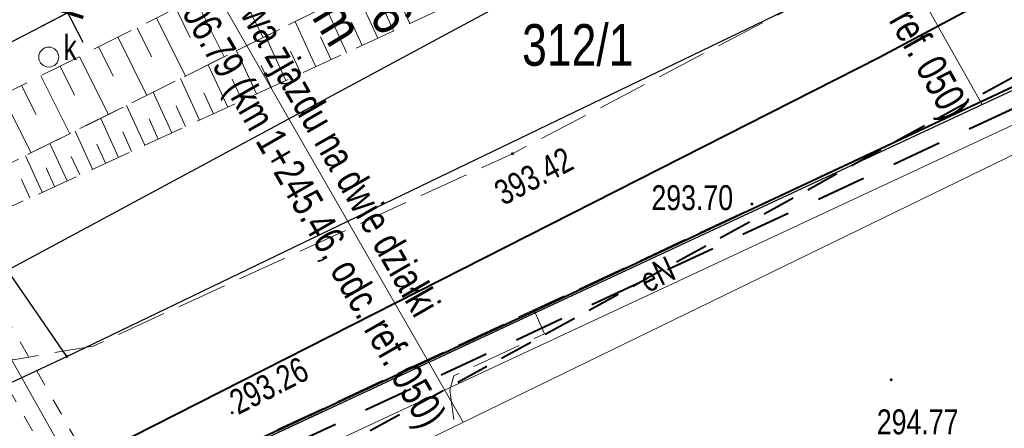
# Model space of a CAD drawing. Header units: metres. Extents: x 7437397 to 7437781, y 5556608 to 5556944.
# Tile 35 of 58: x 7437613 to 7437642, y 5556708 to 5556720. Entities that reach past the tile are written whole.
import ezdxf

# ---------------------------------------------------------------- set-up
doc = ezdxf.new("R2010")
doc.units = ezdxf.units.M
doc.header["$MEASUREMENT"] = 0
for name, pattern in [('0.5_0.5', [1.5, 0.5, -0.5, 0.5]), ('BUBZ01-500', [1.75, 1.25, -0.5]), ('EGBO02-500', [2.5, 1.5, -1]), ('EGBU01-500', [1, 0.5, -0.5]), ('KTCR02-500', [1.5, 1, -0.5]), ('KTJZ01-500', [2, 1.5, -0.5])]:
    doc.linetypes.add(name, pattern=pattern)
doc.layers.get('0').update_dxf_attribs({"color": 250, "lineweight": 5})
for name, color, linetype, lineweight in [('203-Punkt załamania granicy działki nie stabilizowany', 7, 'Continuous', 5), ('506-Właz okrągły-SK', 7, 'Continuous', 5), ('_PROJ_WYMIARY', 7, 'Continuous', 9), ('BUBZ01', 250, 'Continuous', 5), ('BUIB02_01', 250, 'Continuous', 5), ('D_opis trasy', 7, 'Continuous', 13), ('D_opisy', 7, 'Continuous', 13), ('EGBD03', 250, 'Continuous', 5), ('EGBO02', 250, 'Continuous', 5), ('EGBP04_03', 250, 'Continuous', 5), ('EGBU01', 250, 'Continuous', 5), ('GAZ', 50, 'Continuous', 30), ('KTJZ01', 250, 'Continuous', 5), ('KTKR01', 250, 'Continuous', 5), ('KTOK05_01', 250, 'Continuous', 5), ('MPZP', 250, 'Continuous', 5), ('punkt wysokościowy sztuczny', 7, 'Continuous', 5), ('RTPW01', 250, 'Continuous', 5), ('RTPW02', 250, 'Continuous', 5), ('SUPE', 250, 'Continuous', 5), ('SUPG_01', 250, 'Continuous', 5), ('SUUS22_01_K', 250, 'Continuous', 5)]:
    doc.layers.add(name, color=color, linetype=linetype, lineweight=lineweight)
doc.styles.add('ROMANS', font='arial.ttf', dxfattribs={"width": 0.8})
doc.styles.get("Standard").update_dxf_attribs({"font": 'txt.shx', "width": 0.75})
doc.styles.add('Style-Arial Narrow', font='ARIALN.TTF')
doc.linetypes.add('KTOK05_01-500', pattern='A,3.75,[13,dgnlstyle-rozp_2015.shx,S=0.002778,R=0,X=0,Y=0],3.75', length=7.5)
doc.dimstyles.new('1-500', dxfattribs={"dimscale": 10, "dimtxt": 0.1, "dimasz": 0.07, "dimexe": 0, "dimexo": 0, "dimgap": 0.05, "dimtad": 1, "dimdec": 1, "dimrnd": 0.08, "dimzin": 0, "dimtxsty": 'ROMANS', "dimblk": 'ARCHTICK', "dimcen": 0.02, "dimdle": 0.1, "dimclrt": 256, "dimadec": 0, "dimazin": 0, "dimtfac": 0.666667, "dimtdec": 1, "dimtofl": 0, "dimtmove": 1, "dimatfit": 2, "dimfxl": 0, "dimtolj": 1, "dimtzin": 0, "dimarcsym": 0})

# ---------------------------------------------------------------- blocks, each defined once
blk = doc.blocks.new('203')
at = {"layer": '203-Punkt załamania granicy działki nie stabilizowany', "linetype": 'Continuous', "lineweight": 13}
h = blk.add_hatch(color=96, dxfattribs=at)
edge = h.paths.add_edge_path()
edge.add_arc((0, 0), 0.45, 0, 360)
blk = doc.blocks.new('PW02')
at = {"layer": 'punkt wysokościowy sztuczny', "linetype": 'Continuous', "lineweight": 13}
h = blk.add_hatch(color=0, dxfattribs=at)
edge = h.paths.add_edge_path()
edge.add_arc((0, 0), 0.45, 0, 360)
blk = doc.blocks.new('506')
at = {"layer": '506-Właz okrągły-SK', "color": 0, "linetype": 'Continuous', "lineweight": 13}
blk.add_circle((0, 0), 3, dxfattribs=at)
blk = doc.blocks.new('_ArchTick')
at = {"color": 0, "linetype": 'ByBlock', "const_width": 0.15}
blk.add_lwpolyline([(-0.5, -0.5), (0.5, 0.5)], dxfattribs=at)
blk = doc.blocks.new('*D76')
at = {"layer": '_PROJ_WYMIARY', "color": 0, "lineweight": -2, "transparency": 16777216}
for p, q in [((7437612.778, 5556728.475), (7437610.807, 5556727.453)), ((7437610.347, 5556728.34), (7437614.808, 5556719.741)), ((7437616.318, 5556721.651), (7437614.347, 5556720.629))]:
    blk.add_line(p, q, dxfattribs=at)
at = {"layer": 'Defpoints', "color": 0}
for p in [(7437612.778, 5556728.475), (7437616.318, 5556721.651), (7437614.347, 5556720.629)]:
    blk.add_point(p, dxfattribs=at)
at = {"layer": '_PROJ_WYMIARY', "color": 0, "lineweight": -2, "transparency": 16777216, "xscale": 0.7000000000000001, "yscale": 0.7000000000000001, "zscale": 0.7000000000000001}
for p, rotation in [((7437610.807, 5556727.453), 117.4175234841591), ((7437614.347, 5556720.629), 297.4175234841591)]:
    blk.add_blockref('_ArchTick', p, dxfattribs=dict(at, rotation=rotation))
at = {"layer": '_PROJ_WYMIARY', "transparency": 16777216, "insert": (7437613.553, 5556724.547), "char_height": 1, "attachment_point": 5, "rotation": 297.4175, "style": 'ROMANS', "bg_fill": 3, "box_fill_scale": 1.25, "bg_fill_color": 256, "bg_fill_true_color": 13158600, "bg_fill_transparency": 0}
blk.add_mtext('\\A1;7,7', dxfattribs=at)

msp = doc.modelspace()

# ---------------------------------------------------------------- linework, layer by layer
at = {"layer": 'BUBZ01', "color": 7, "linetype": 'BUBZ01-500', "lineweight": 13, "flags": 128}
for points in [[(7437640.99, 5556729.98), (7437629.68, 5556724.58), (7437608.73, 5556714.17), (7437608.14, 5556715.01), (7437608.99, 5556716.45), (7437625.8, 5556724.86), (7437640.18, 5556732), (7437640.99, 5556729.98)], [(7437629.68, 5556724.58), (7437640.99, 5556729.98), (7437641.62, 5556729.19), (7437625.56, 5556720.73), (7437609.12, 5556713.18), (7437608.71, 5556714.16), (7437629.68, 5556724.58)]]:
    msp.add_lwpolyline(points, close=True, dxfattribs=at)
at = {"layer": 'BUBZ01', "color": 7, "linetype": 'Continuous', "lineweight": 13, "flags": 128}
for points in [[(7437619.34, 5556721.63), (7437620.22, 5556719.88)], [(7437624.62, 5556720.3), (7437623.96, 5556721.74)], [(7437618.18, 5556721.05), (7437619.05, 5556719.3)], [(7437623.66, 5556719.86), (7437623.01, 5556721.27)], [(7437617.6, 5556720.76), (7437618.03, 5556719.88)], [(7437622.72, 5556719.43), (7437622.09, 5556720.81)], [(7437624.13, 5556720.08), (7437623.81, 5556720.79)], [(7437617.02, 5556720.47), (7437617.89, 5556718.72)], [(7437616.44, 5556720.17), (7437616.87, 5556719.3)], [(7437621.8, 5556719), (7437621.18, 5556720.36)], [(7437623.19, 5556719.64), (7437622.87, 5556720.34)], [(7437615.86, 5556719.88), (7437616.73, 5556718.14)], [(7437620.9, 5556718.59), (7437620.29, 5556719.92)], [(7437622.26, 5556719.21), (7437621.94, 5556719.9)], [(7437615.28, 5556719.59), (7437615.71, 5556718.72)], [(7437614.7, 5556719.3), (7437615.57, 5556717.57)], [(7437620.02, 5556718.19), (7437619.42, 5556719.48)], [(7437621.35, 5556718.8), (7437621.04, 5556719.47)], [(7437614.12, 5556719.02), (7437614.55, 5556718.15)], [(7437619.16, 5556717.79), (7437618.57, 5556719.06)], [(7437620.46, 5556718.39), (7437620.16, 5556719.04)], [(7437613.54, 5556718.73), (7437614.41, 5556716.99)], [(7437618.31, 5556717.4), (7437617.74, 5556718.65)], [(7437619.59, 5556717.99), (7437619.29, 5556718.63)], [(7437612.96, 5556718.44), (7437613.4, 5556717.57)], [(7437612.38, 5556718.15), (7437613.25, 5556716.42)], [(7437617.48, 5556717.02), (7437616.92, 5556718.24)], [(7437618.73, 5556717.59), (7437618.44, 5556718.22)], [(7437616.67, 5556716.65), (7437616.12, 5556717.84)], [(7437617.89, 5556717.21), (7437617.61, 5556717.83)], [(7437615.87, 5556716.28), (7437615.34, 5556717.45)], [(7437617.07, 5556716.83), (7437616.8, 5556717.44)], [(7437615.09, 5556715.92), (7437614.57, 5556717.07)], [(7437616.27, 5556716.46), (7437616, 5556717.05)], [(7437614.33, 5556715.57), (7437613.81, 5556716.7)], [(7437615.48, 5556716.1), (7437615.22, 5556716.68)], [(7437613.58, 5556715.23), (7437613.08, 5556716.33)], [(7437614.71, 5556715.75), (7437614.45, 5556716.31)], [(7437613.95, 5556715.4), (7437613.7, 5556715.96)], [(7437613.21, 5556715.06), (7437612.96, 5556715.61)]]:
    msp.add_lwpolyline(points, dxfattribs=at)
at = {"layer": 'BUIB02_01', "color": 212, "linetype": 'Continuous', "lineweight": 40, "flags": 128}
msp.add_lwpolyline([(7437578.709, 5556689.08), (7437609.016, 5556704.209), (7437638.73, 5556719.29), (7437644.506, 5556722.382), (7437654.627, 5556703.284)], dxfattribs=at)
at = {"layer": 'D_opisy'}
for p, q in [((7437630.13, 5556738.618), (7437641.812, 5556717.862)), ((7437614.198, 5556729.255), (7437626.225, 5556708.325))]:
    msp.add_line(p, q, dxfattribs=at)
at = {"layer": 'EGBD03', "color": 114, "linetype": 'Continuous', "lineweight": 30, "true_color": 0x00b140, "flags": 128}
for points in [[(7437612.54, 5556712.89), (7437639.43, 5556727.37)], [(7437614.32, 5556710.3), (7437641.84, 5556723.56)], [(7437646.68, 5556720.13), (7437608.79, 5556702.48)], [(7437614.32, 5556710.3), (7437612.54, 5556712.89)], [(7437599.65, 5556703.44), (7437614.32, 5556710.3)]]:
    msp.add_lwpolyline(points, dxfattribs=at)
at = {"layer": 'EGBO02', "color": 96, "linetype": 'EGBO02-500', "lineweight": 40, "flags": 128}
msp.add_lwpolyline([(7437509.408, 5556641.775), (7437527.366, 5556653.573), (7437535.53, 5556659.046), (7437540.808, 5556662.655), (7437546.047, 5556666.094), (7437546.417, 5556666.344), (7437547.687, 5556667.174), (7437556.491, 5556673.156), (7437559.221, 5556675.006), (7437566.622, 5556680.047), (7437572.551, 5556684.096), (7437578.927, 5556688.403), (7437581.512, 5556689.607), (7437586.468, 5556691.935), (7437596.734, 5556696.524), (7437608.998, 5556702.025), (7437613.531, 5556704.147), (7437646.901, 5556719.682), (7437664.231, 5556728.731), (7437679.981, 5556736.007), (7437721.816, 5556755.672), (7437743.341, 5556772.789), (7437751.664, 5556779.423)], dxfattribs=at)
at = {"layer": 'EGBU01', "color": 96, "linetype": 'EGBU01-500', "lineweight": 13, "flags": 128}
for points in [[(7437619.76, 5556707.6), (7437646.68, 5556720.13)], [(7437646.68, 5556720.13), (7437619.76, 5556707.6)]]:
    msp.add_lwpolyline(points, dxfattribs=at)
at = {"layer": 'GAZ', "linetype": '0.5_0.5', "lineweight": 20}
for points in [[(7437597.633, 5556737.704), (7437616.86, 5556703.802)], [(7437596.763, 5556737.21), (7437615.99, 5556703.309)]]:
    msp.add_lwpolyline(points, dxfattribs=at)
at = {"layer": 'KTJZ01', "color": 7, "linetype": 'KTJZ01-500', "lineweight": 13, "flags": 128}
msp.add_lwpolyline([(7437487.24, 5556665.88), (7437500.01, 5556668.65), (7437509.93, 5556671.34), (7437514.81, 5556672.66), (7437528.54, 5556677.57), (7437546.18, 5556685.08), (7437562.31, 5556693.39), (7437575.78, 5556700.17), (7437584.6, 5556705.2), (7437599.33, 5556712.79), (7437607.41, 5556717.03), (7437624.22, 5556725.75), (7437636.91, 5556731.79), (7437639.91, 5556733.3), (7437648.13, 5556737.1), (7437664.08, 5556744.94), (7437674.41, 5556750.47), (7437695.47, 5556762.01), (7437726.23, 5556778.98), (7437745.592, 5556790.579), (7437740.524, 5556799.89), (7437726.071, 5556794.065), (7437721.424, 5556793.261), (7437718.653, 5556793.684), (7437716.454, 5556794.853), (7437714.78, 5556796.65), (7437713.44, 5556798.18), (7437704.05, 5556814.76), (7437696.46, 5556806.77), (7437698.53, 5556806.84), (7437700.74, 5556806.26), (7437702.79, 5556804.94), (7437704.06, 5556803.16), (7437709.44, 5556793.77), (7437711.44, 5556790.12), (7437712.13, 5556787.63), (7437712.21, 5556785.35), (7437711.59, 5556783.66), (7437709.87, 5556781.76), (7437701.28, 5556777.09), (7437699.42, 5556776.48), (7437697.78, 5556776.19), (7437695.76, 5556776.41), (7437693.65, 5556777.51), (7437692.09, 5556778.89), (7437690.49, 5556781.22), (7437685.25, 5556778.28), (7437686.1, 5556775.03), (7437686.085, 5556773.72), (7437685.81, 5556772.51), (7437685.3, 5556771.32), (7437684.475, 5556769.98), (7437683.43, 5556768.68), (7437682.12, 5556767.23), (7437680.52, 5556765.9), (7437679.609, 5556765.424), (7437667.4, 5556758.73), (7437656.58, 5556752.94), (7437646.03, 5556747.24), (7437635.04, 5556741.31), (7437625.46, 5556735.97), (7437617.31, 5556731.03), (7437610.73, 5556727.32), (7437599.83, 5556721.28), (7437592.56, 5556717.41), (7437581.48, 5556711.39), (7437572.19, 5556706.38), (7437570.63, 5556705.57), (7437559.43, 5556699.57), (7437555.27, 5556697.37), (7437547.58, 5556693.6), (7437542.1, 5556690.99), (7437536.78, 5556688.64), (7437527.13, 5556684.56), (7437524.75, 5556685.69), (7437522.99, 5556687.15), (7437521.44, 5556689.45), (7437520.46, 5556691.39), (7437515.43, 5556689.51), (7437516.09, 5556686.202), (7437515.98, 5556684.5), (7437514.73, 5556681.38), (7437513.55, 5556680.28), (7437512.1, 5556679.32), (7437507.87, 5556678.13), (7437498.81, 5556675.82), (7437492.9, 5556674.29)], dxfattribs=at)
for points in [[(7437639.91, 5556733.3), (7437648.13, 5556737.1), (7437647.63, 5556734.07), (7437652.6, 5556723.04), (7437646.61, 5556720.21), (7437619.73, 5556707.68), (7437613.29, 5556704.65), (7437611.72, 5556705.29), (7437608.45, 5556703.74), (7437604.8, 5556710.12), (7437602.44, 5556712.14), (7437599.33, 5556712.79), (7437607.41, 5556717.03), (7437608.14, 5556715.01), (7437609.09, 5556713.14), (7437610.29, 5556711.49), (7437612.71, 5556710.2), (7437615.11, 5556710.61), (7437627.71, 5556716.39), (7437641.39, 5556723.55), (7437643.11, 5556725.99), (7437640.63, 5556731.4), (7437639.91, 5556733.3)], [(7437625.815, 5556687.668), (7437637.065, 5556693.767), (7437636.93, 5556693.7), (7437635.79, 5556693.68), (7437634.79, 5556694.24), (7437630.04, 5556701.47), (7437626.04, 5556707.68), (7437625.83, 5556709.29), (7437625.95, 5556709.72), (7437628.67, 5556710.98), (7437628.37, 5556711.66), (7437613.29, 5556704.65), (7437614.86, 5556703.53), (7437619.74, 5556698.93), (7437622.47, 5556693.78), (7437625.815, 5556687.668)]]:
    msp.add_lwpolyline(points, close=True, dxfattribs=at)
at = {"layer": 'KTKR01', "color": 7, "linetype": 'Continuous', "lineweight": 30, "flags": 128}
msp.add_lwpolyline([(7437599.33, 5556712.79), (7437607.41, 5556717.03), (7437624.22, 5556725.75)], dxfattribs=at)
at = {"layer": 'KTOK05_01', "color": 7, "linetype": 'KTOK05_01-500', "lineweight": 40, "flags": 128}
msp.add_lwpolyline([(7437655.254, 5556703.63), (7437646.61, 5556720.21), (7437628.37, 5556711.66), (7437613.29, 5556704.65), (7437623.217, 5556686.259)], dxfattribs=at)
at = {"layer": 'MPZP', "color": 212, "linetype": 'KTCR02-500', "lineweight": 40, "flags": 128}
msp.add_lwpolyline([(7437480.406, 5556653.046), (7437497.678, 5556655.366), (7437530.257, 5556663.123), (7437555.691, 5556673.002), (7437601.685, 5556696.111), (7437651.01, 5556723.248), (7437712.92, 5556755.928), (7437752.943, 5556777.073)], dxfattribs=at)
at = {"layer": 'SUPE', "color": 1, "linetype": 'Continuous', "lineweight": 13, "flags": 128}
msp.add_lwpolyline([(7437615.14, 5556700.55), (7437615.85, 5556700.97), (7437614.38, 5556704.02), (7437646.35, 5556718.94), (7437654.54, 5556703.243)], dxfattribs=at)
at = {"layer": 'SUPG_01', "color": 52, "linetype": 'Continuous', "lineweight": 13}
msp.add_line((7437616.425, 5556703.555), (7437597.224, 5556737.471), dxfattribs=at)
at = {"layer": 'SUPG_01', "color": 52, "linetype": 'Continuous', "lineweight": 13, "flags": 128}
msp.add_lwpolyline([(7437619.69, 5556696.07), (7437615.88, 5556703.29), (7437662.91, 5556726.18), (7437714.76, 5556751.4), (7437750.66, 5556770.86), (7437751.48, 5556771.35)], dxfattribs=at)

# ---------------------------------------------------------------- block references
at = {"layer": 'EGBP04_03', "color": 96, "linetype": 'Continuous', "lineweight": 13, "xscale": 0.1, "yscale": 0.1, "zscale": 0.1}
msp.add_blockref('203', (7437614.32, 5556710.3), dxfattribs=at)
at = {"layer": 'RTPW02', "color": 7, "linetype": 'Continuous', "lineweight": 13, "xscale": 0.1, "yscale": 0.1, "zscale": 0.1}
for p in [(7437627.71, 5556716.39), (7437634.9, 5556714.88), (7437639.08, 5556709.6), (7437619.29, 5556708.61)]:
    msp.add_blockref('PW02', p, dxfattribs=at)
at = {"layer": 'SUUS22_01_K', "color": 7, "linetype": 'Continuous', "lineweight": 13, "xscale": 0.1, "yscale": 0.1, "zscale": 0.1}
msp.add_blockref('506', (7437613.78, 5556719.29), dxfattribs=at)

# ---------------------------------------------------------------- texts
at = {"layer": 'D_opis trasy', "char_height": 1.2, "rotation": 301.2215, "style": 'Style-Arial Narrow'}
for s, insert, attachment_point, line_spacing_factor in [('KL\\Pkm 0+114.96', (7437620.87, 5556727.444), 4, 0.85), ('R=-350.00m', (7437622.761, 5556719.822), 6, 0.35)]:
    msp.add_mtext(s, dxfattribs=dict(at, insert=insert, attachment_point=attachment_point, line_spacing_factor=line_spacing_factor))
at = {"layer": 'D_opisy', "char_height": 0.9, "attachment_point": 1}
for s, insert, rotation in [('\\pt11;\\fArial|b0|i0|c238238|p39;Przebudowa zjazdu\\Pkm 0+125.27 (km 1+263.90, odc. ref. 050)', (7437634.17, 5556733.863), 299.3728), ('\\fArial|b0|i0|c238238|p39;\\H1x;\\W0.75;Przebudowa zjazdu na dwie działki\\Pkm 0+106.79 (km 1+245.46, odc. ref. 050)', (7437618.28, 5556724.537), 299.8838)]:
    msp.add_mtext(s, dxfattribs=dict(at, insert=insert, rotation=rotation))
at = {"layer": 'EGBD03', "color": 114, "linetype": 'Continuous', "lineweight": 30, "true_color": 0x00b140, "insert": (7437627.996, 5556719.013), "char_height": 1.25, "attachment_point": 7, "line_spacing_factor": 0.6}
msp.add_mtext('\\FWORKING_1250;\\H1x;\\W0.8;312/1', dxfattribs=at)
at = {"layer": 'RTPW01', "color": 7, "linetype": 'Continuous', "lineweight": 13, "char_height": 0.75, "attachment_point": 7, "line_spacing_factor": 0.6}
for s, insert, rotation in [('\\FWORKING_1250;\\H1x;\\W0.8;393.42', (7437627.436, 5556714.809), 27.627), ('\\FWORKING_1250;\\H1x;\\W0.8;293.26', (7437619.474, 5556708.527), 27.056)]:
    msp.add_mtext(s, dxfattribs=dict(at, insert=insert, rotation=rotation))
for s, insert in [('\\FWORKING_1250;\\H1x;\\W0.8;293.70', (7437631.88, 5556714.683)), ('\\FWORKING_1250;\\H1x;\\W0.8;294.77', (7437638.65, 5556707.95))]:
    msp.add_mtext(s, dxfattribs=dict(at, insert=insert))
at = {"layer": 'SUPE', "color": 1, "linetype": 'Continuous', "lineweight": 13, "width": 0.8}
msp.add_text('eN', height=0.75, rotation=24.944, dxfattribs=at).set_placement((7437631.737, 5556712.217))
at = {"layer": 'SUUS22_01_K', "color": 7, "linetype": 'Continuous', "lineweight": 13, "insert": (7437614.22, 5556719.203), "char_height": 0.75, "attachment_point": 7, "line_spacing_factor": 0.6}
msp.add_mtext('\\FWORKING_1250;\\H1x;\\W0.8;k', dxfattribs=at)

# ---------------------------------------------------------------- next in the draw order: dimensions: what is measured, and where the dimension line sits
at = {"layer": '_PROJ_WYMIARY'}
dim = msp.add_aligned_dim(p1=(7437612.778, 5556728.475), p2=(7437616.318, 5556721.651), distance=-2.22, dimstyle='1-500', dxfattribs=at)
dim.commit()
dim.dimension.update_dxf_attribs({"geometry": '*D76', "text_midpoint": (7437613.553, 5556724.547)})

doc.saveas('drawing.dxf')
